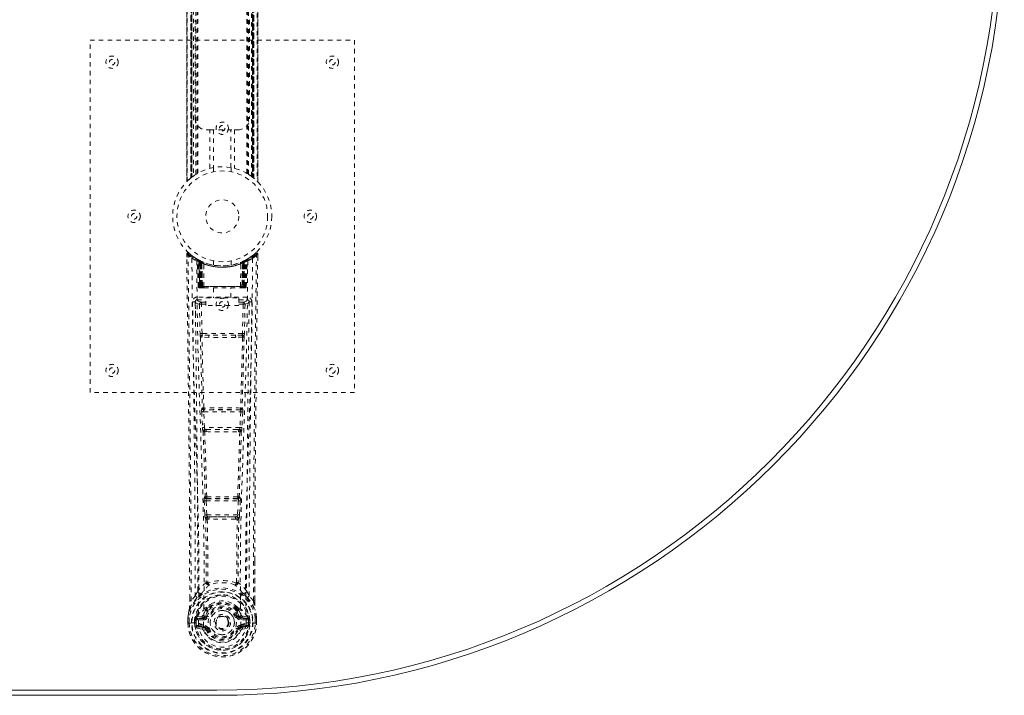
# Model space of a CAD drawing. Header units: inches. Extents: x 1.9 to 85.4, y 23 to 58.7.
# Tile 3 of 4: x 63.1 to 85.4, y 23 to 38.3. Entities that reach past the tile are written whole.
import ezdxf

# ---------------------------------------------------------------- set-up
doc = ezdxf.new("R2010")
doc.units = ezdxf.units.IN
doc.header["$MEASUREMENT"] = 0
doc.linetypes.add('SLD-Dashed', pattern=[0.075, 0.05, -0.025])
doc.linetypes.add('SLD-Solid', pattern=[0])

msp = doc.modelspace()

# ---------------------------------------------------------------- linework, layer by layer
at = {"color": 7, "linetype": 'SLD-Dashed', "lineweight": 0}
for p, q in [((66.88, 47.042), (66.88, 34.615)), ((66.881, 47.044), (66.881, 34.613)), ((66.881, 34.614), (66.881, 47.043)), ((66.893, 34.627), (66.893, 47.031)), ((66.971, 34.697), (66.971, 46.96)), ((66.971, 46.96), (66.971, 34.697)), ((66.975, 46.956), (66.975, 34.701)), ((66.979, 34.704), (66.979, 46.953)), ((66.979, 46.953), (66.979, 34.704)), ((66.985, 46.949), (66.985, 34.709)), ((66.994, 34.716), (66.994, 46.941)), ((66.995, 34.717), (66.995, 46.94)), ((66.997, 46.939), (66.997, 34.718)), ((66.999, 46.937), (66.999, 34.72)), ((68.372, 34.72), (68.372, 46.937)), ((68.374, 34.718), (68.374, 46.939)), ((68.376, 46.94), (68.376, 34.717)), ((68.38, 46.944), (68.38, 34.714)), ((68.392, 46.953), (68.392, 34.704)), ((68.392, 34.704), (68.392, 46.953)), ((68.395, 34.702), (68.395, 46.955)), ((68.396, 34.701), (68.396, 46.956)), ((68.401, 46.96), (68.401, 34.697)), ((68.401, 34.697), (68.401, 46.96)), ((68.479, 47.031), (68.479, 34.627)), ((68.491, 34.613), (68.491, 47.044)), ((68.491, 47.043), (68.491, 34.614)), ((68.491, 34.615), (68.491, 47.042)), ((67.03, 46.915), (67.03, 34.743)), ((67.087, 34.781), (67.087, 46.876)), ((67.113, 34.797), (67.113, 46.86)), ((67.13, 34.807), (67.13, 46.85)), ((68.241, 34.807), (68.241, 46.85)), ((68.259, 34.797), (68.259, 46.86)), ((68.284, 34.781), (68.284, 46.876)), ((68.35, 34.737), (68.35, 46.921)), ((67.071, 36.044), (67.071, 38.294)), ((68.301, 38.294), (68.301, 36.044)), ((64.686, 29.829), (64.686, 37.829)), ((64.686, 37.829), (70.686, 37.829)), ((70.686, 37.829), (70.686, 29.829)), ((67.404, 35.794), (67.321, 35.794)), ((67.404, 34.918), (67.404, 35.794)), ((67.404, 35.794), (67.967, 35.794)), ((67.488, 35.794), (67.488, 34.936)), ((67.883, 34.936), (67.883, 35.794)), ((67.967, 35.794), (67.967, 34.918)), ((68.051, 35.794), (67.967, 35.794)), ((67.486, 34.936), (67.486, 34.84)), ((67.886, 34.84), (67.886, 34.936)), ((66.971, 34.697), (66.975, 34.701)), ((68.396, 34.701), (68.401, 34.697)), ((66.879, 32.97), (66.88, 32.903)), ((66.909, 32.97), (66.929, 32.993)), ((66.97, 32.957), (66.928, 32.991)), ((67.117, 32.855), (67.104, 32.863)), ((67.123, 32.85), (67.11, 32.858)), ((68.267, 32.863), (68.254, 32.855)), ((68.443, 32.991), (68.401, 32.957)), ((68.492, 32.97), (68.462, 32.97)), ((68.49, 32.907), (68.491, 32.97)), ((68.491, 32.903), (68.492, 32.97)), ((68.491, 32.903), (68.492, 32.97)), ((67.132, 32.83), (67.119, 32.838)), ((67.14, 32.233), (67.119, 32.838)), ((67.153, 32.233), (67.132, 32.83)), ((67.171, 32.826), (67.136, 32.844)), ((67.151, 32.823), (67.174, 32.229)), ((67.219, 32.784), (67.151, 32.819)), ((67.171, 32.233), (67.151, 32.819)), ((67.165, 32.829), (67.191, 32.815)), ((67.178, 32.789), (67.191, 32.815)), ((67.178, 32.789), (67.179, 32.233)), ((67.186, 32.786), (67.178, 32.789)), ((67.186, 32.786), (67.198, 32.812)), ((67.186, 32.233), (67.186, 32.786)), ((67.202, 32.81), (67.188, 32.818)), ((67.191, 32.815), (67.198, 32.812)), ((67.192, 32.783), (67.204, 32.809)), ((67.192, 32.233), (67.192, 32.783)), ((67.192, 32.783), (67.199, 32.78)), ((67.199, 32.78), (67.211, 32.806)), ((67.199, 32.78), (67.199, 32.233)), ((67.203, 32.81), (67.202, 32.81)), ((67.21, 32.774), (67.222, 32.801)), ((67.21, 32.774), (67.211, 32.233)), ((67.217, 32.772), (67.21, 32.774)), ((67.217, 32.772), (67.229, 32.798)), ((67.217, 32.233), (67.217, 32.772)), ((67.219, 32.784), (67.22, 32.783)), ((67.239, 32.233), (67.219, 32.784)), ((67.22, 32.783), (67.239, 32.233)), ((67.222, 32.801), (67.229, 32.798)), ((67.27, 32.233), (67.265, 32.754)), ((67.486, 32.818), (67.486, 32.721)), ((67.886, 32.721), (67.886, 32.818)), ((68.102, 32.233), (68.106, 32.754)), ((68.132, 32.233), (68.151, 32.783)), ((68.152, 32.784), (68.133, 32.233)), ((68.143, 32.798), (68.149, 32.801)), ((68.149, 32.801), (68.161, 32.774)), ((68.151, 32.783), (68.152, 32.784)), ((68.22, 32.819), (68.152, 32.784)), ((68.161, 32.774), (68.154, 32.772)), ((68.154, 32.772), (68.154, 32.233)), ((68.16, 32.806), (68.172, 32.78)), ((68.16, 32.233), (68.161, 32.774)), ((68.168, 32.81), (68.161, 32.806)), ((68.175, 32.813), (68.167, 32.809)), ((68.167, 32.809), (68.179, 32.783)), ((68.169, 32.81), (68.168, 32.81)), ((68.236, 32.844), (68.169, 32.81)), ((68.172, 32.78), (68.179, 32.783)), ((68.172, 32.233), (68.172, 32.78)), ((68.173, 32.812), (68.18, 32.815)), ((68.179, 32.783), (68.179, 32.233)), ((68.18, 32.815), (68.189, 32.82)), ((68.18, 32.815), (68.193, 32.789)), ((68.193, 32.789), (68.185, 32.786)), ((68.185, 32.786), (68.185, 32.233)), ((68.192, 32.233), (68.193, 32.789)), ((68.197, 32.229), (68.22, 32.823)), ((68.2, 32.233), (68.22, 32.819)), ((68.218, 32.233), (68.239, 32.83)), ((68.231, 32.233), (68.253, 32.838)), ((68.253, 32.838), (68.239, 32.83)), ((67.14, 32.233), (67.153, 32.233)), ((67.171, 32.233), (67.239, 32.233)), ((67.179, 32.233), (67.186, 32.233)), ((67.179, 32.204), (67.187, 32.204)), ((67.183, 32.204), (67.193, 32.204)), ((68.185, 32.233), (67.186, 32.233)), ((67.199, 32.233), (67.192, 32.233)), ((67.193, 32.204), (67.199, 32.204)), ((67.199, 32.233), (68.172, 32.233)), ((67.201, 32.204), (67.255, 32.204)), ((67.211, 32.233), (67.217, 32.233)), ((67.211, 32.204), (67.217, 32.204)), ((68.154, 32.233), (67.217, 32.233)), ((67.255, 32.204), (67.217, 32.204)), ((67.239, 32.233), (67.239, 32.233)), ((67.269, 32.204), (67.277, 32.204)), ((67.27, 32.233), (68.102, 32.233)), ((67.277, 32.204), (68.094, 32.204)), ((67.491, 32.204), (67.491, 31.981)), ((67.881, 31.981), (67.881, 32.204)), ((68.094, 32.204), (68.102, 32.204)), ((68.116, 32.204), (68.17, 32.204)), ((68.154, 32.204), (68.116, 32.204)), ((68.133, 32.233), (68.132, 32.233)), ((68.133, 32.233), (68.2, 32.233)), ((68.154, 32.233), (68.16, 32.233)), ((68.154, 32.204), (68.16, 32.204)), ((68.179, 32.233), (68.172, 32.233)), ((68.172, 32.204), (68.178, 32.204)), ((68.178, 32.204), (68.188, 32.204)), ((68.185, 32.233), (68.192, 32.233)), ((68.185, 32.204), (68.192, 32.204)), ((68.218, 32.233), (68.231, 32.233)), ((67.118, 31.995), (67.118, 31.934)), ((68.253, 31.995), (67.118, 31.995)), ((67.316, 31.801), (67.316, 31.981)), ((67.316, 31.981), (68.066, 31.981)), ((68.066, 31.981), (68.066, 31.801)), ((68.253, 31.934), (68.253, 31.995)), ((67.074, 31.897), (67.073, 31.889)), ((67.073, 31.886), (67.077, 31.599)), ((67.118, 31.934), (67.316, 31.934)), ((67.167, 31.831), (67.182, 31.17)), ((67.212, 31.877), (67.212, 31.832)), ((67.316, 31.877), (67.212, 31.877)), ((67.227, 31.171), (67.212, 31.832)), ((67.316, 31.832), (67.212, 31.832)), ((68.066, 31.801), (67.316, 31.801)), ((68.066, 31.934), (68.253, 31.934)), ((68.16, 31.877), (68.066, 31.877)), ((68.16, 31.832), (68.066, 31.832)), ((68.16, 31.832), (68.144, 31.171)), ((68.16, 31.877), (68.16, 31.832)), ((68.204, 31.831), (68.189, 31.17)), ((68.295, 31.599), (68.298, 31.886)), ((68.298, 31.889), (68.297, 31.897)), ((67.381, 31.08), (67.224, 31.086)), ((68.144, 31.171), (67.227, 31.171)), ((67.388, 31.128), (67.235, 31.13)), ((67.983, 31.128), (67.388, 31.128)), ((68.136, 31.13), (67.983, 31.128)), ((68.147, 31.086), (67.99, 31.08)), ((70.686, 29.829), (64.686, 29.829)), ((67.22, 29.386), (67.238, 29.034)), ((67.235, 29.48), (67.227, 29.476)), ((67.265, 29.388), (68.106, 29.388)), ((67.282, 29.036), (67.265, 29.388)), ((67.271, 29.433), (67.279, 29.437)), ((68.1, 29.433), (67.271, 29.433)), ((68.106, 29.388), (68.089, 29.036)), ((68.092, 29.437), (68.1, 29.433)), ((68.151, 29.386), (68.134, 29.034)), ((68.144, 29.476), (68.136, 29.48)), ((68.089, 29.036), (67.282, 29.036)), ((67.287, 28.94), (67.32, 28.939)), ((67.329, 28.991), (67.297, 28.991)), ((67.329, 28.991), (68.042, 28.991)), ((68.042, 28.991), (68.074, 28.991)), ((68.052, 28.939), (68.084, 28.94)), ((67.275, 27.369), (67.292, 27.051)), ((67.299, 27.463), (67.285, 27.458)), ((67.32, 27.371), (68.051, 27.371)), ((67.336, 27.054), (67.32, 27.371)), ((67.329, 27.416), (67.343, 27.42)), ((68.042, 27.416), (67.329, 27.416)), ((68.028, 27.42), (68.042, 27.416)), ((68.051, 27.371), (68.035, 27.054)), ((68.072, 27.463), (68.087, 27.458)), ((68.096, 27.369), (68.079, 27.051)), ((68.035, 27.054), (67.336, 27.054)), ((67.346, 26.956), (67.386, 26.955)), ((67.394, 27.009), (67.355, 27.009)), ((67.394, 27.009), (67.977, 27.009)), ((68.016, 27.009), (67.977, 27.009)), ((67.985, 26.955), (68.025, 26.956)), ((68.422, 26.021), (68.422, 25.097)), ((68.423, 25.096), (68.426, 26.02)), ((67.358, 25.515), (67.358, 25.515)), ((68.013, 25.515), (68.013, 25.515)), ((66.948, 25.096), (66.948, 25.15)), ((66.95, 25.15), (66.95, 25.097)), ((67.074, 25.213), (66.978, 25.098)), ((68.393, 25.098), (68.297, 25.213)), ((67.317, 24.911), (67.317, 24.893)), ((67.325, 24.94), (67.337, 24.957)), ((67.341, 24.905), (67.341, 24.887)), ((68.031, 24.887), (68.03, 24.905)), ((68.035, 24.957), (68.046, 24.94)), ((68.054, 24.911), (68.054, 24.893)), ((66.906, 24.716), (66.906, 24.711)), ((66.906, 24.595), (66.906, 24.711)), ((66.906, 24.595), (66.91, 24.595)), ((66.907, 24.711), (66.907, 24.594)), ((66.91, 24.595), (66.963, 24.595)), ((66.936, 24.711), (66.936, 24.597)), ((66.963, 24.595), (66.986, 24.596)), ((66.986, 24.596), (67.144, 24.596)), ((67.087, 24.667), (67.057, 24.669)), ((67.057, 24.669), (67.057, 24.669)), ((67.057, 24.598), (67.057, 24.669)), ((67.057, 24.597), (67.057, 24.598)), ((67.087, 24.668), (67.092, 24.687)), ((67.087, 24.667), (67.087, 24.598)), ((67.092, 24.598), (67.087, 24.598)), ((67.092, 24.687), (67.092, 24.676)), ((67.092, 24.676), (67.092, 24.598)), ((67.102, 24.718), (67.099, 24.713)), ((67.102, 24.718), (67.113, 24.729)), ((67.228, 24.75), (67.113, 24.729)), ((67.113, 24.729), (67.113, 24.729)), ((67.113, 24.729), (67.113, 24.729)), ((67.127, 24.696), (67.257, 24.721)), ((67.127, 24.696), (67.127, 24.666)), ((67.257, 24.696), (67.127, 24.696)), ((67.257, 24.666), (67.127, 24.666)), ((67.257, 24.721), (67.257, 24.696)), ((67.257, 24.666), (67.257, 24.696)), ((67.312, 24.762), (67.339, 24.75)), ((68.032, 24.75), (68.059, 24.762)), ((68.114, 24.721), (68.244, 24.696)), ((68.114, 24.721), (68.114, 24.696)), ((68.244, 24.696), (68.114, 24.696)), ((68.114, 24.666), (68.114, 24.696)), ((68.244, 24.666), (68.114, 24.666)), ((68.258, 24.729), (68.144, 24.75)), ((68.227, 24.596), (68.385, 24.596)), ((68.244, 24.666), (68.244, 24.696)), ((68.258, 24.729), (68.269, 24.718)), ((68.269, 24.718), (68.269, 24.718)), ((68.269, 24.718), (68.269, 24.718)), ((68.273, 24.713), (68.269, 24.718)), ((68.279, 24.687), (68.279, 24.676)), ((68.284, 24.668), (68.279, 24.687)), ((68.279, 24.676), (68.279, 24.598)), ((68.279, 24.598), (68.284, 24.598)), ((68.284, 24.598), (68.285, 24.667)), ((68.314, 24.669), (68.285, 24.667)), ((68.314, 24.669), (68.314, 24.598)), ((68.314, 24.669), (68.314, 24.669)), ((68.385, 24.596), (68.408, 24.595)), ((68.408, 24.595), (68.461, 24.595)), ((68.436, 24.597), (68.436, 24.711)), ((68.461, 24.595), (68.465, 24.595)), ((68.464, 24.594), (68.464, 24.711)), ((68.465, 24.711), (68.465, 24.716)), ((68.465, 24.595), (68.465, 24.711)), ((67.11, 24.478), (67.229, 24.454)), ((67.14, 24.544), (67.14, 24.514)), ((67.14, 24.544), (67.257, 24.544)), ((67.257, 24.493), (67.14, 24.514)), ((67.14, 24.514), (67.257, 24.514)), ((67.257, 24.544), (67.257, 24.514)), ((67.257, 24.493), (67.257, 24.514)), ((67.262, 24.558), (67.262, 24.56)), ((67.317, 24.45), (67.313, 24.457)), ((67.339, 24.459), (67.317, 24.45)), ((68.054, 24.45), (68.032, 24.459)), ((68.054, 24.45), (68.109, 24.427)), ((68.109, 24.56), (68.109, 24.558)), ((68.114, 24.544), (68.114, 24.514)), ((68.114, 24.544), (68.231, 24.544)), ((68.231, 24.514), (68.114, 24.493)), ((68.114, 24.493), (68.114, 24.514)), ((68.114, 24.514), (68.231, 24.514)), ((68.142, 24.454), (68.261, 24.478)), ((68.231, 24.514), (68.231, 24.544))]:
    msp.add_line(p, q, dxfattribs=at)
at = {"color": 7, "linetype": 'SLD-Solid', "lineweight": 15}
for p, q in [((67.561, 23.072), (19.811, 23.072)), ((19.811, 23.072), (67.561, 23.072)), ((67.561, 22.954), (19.811, 22.954))]:
    msp.add_line(p, q, dxfattribs=at)
at = {"color": 7, "linetype": 'SLD-Dashed', "lineweight": 0, "flags": 128}
for points in [[(66.99, 34.713), (66.991, 34.714), (66.994, 34.716)], [(68.38, 34.714), (68.391, 34.705), (68.396, 34.701)], [(66.927, 32.99), (66.92, 32.994), (66.912, 32.996), (66.904, 32.997), (66.896, 32.995), (66.889, 32.992), (66.884, 32.987), (66.881, 32.98), (66.879, 32.972)], [(66.948, 25.15), (66.94, 27.719), (66.913, 30.344), (66.879, 32.97)], [(66.879, 32.97), (66.88, 32.969), (66.881, 32.97), (66.888, 32.97), (66.898, 32.97), (66.903, 32.97), (66.909, 32.97)], [(66.978, 25.098), (66.976, 26.561), (66.967, 28.035), (66.953, 29.483), (66.95, 29.73), (66.947, 29.988), (66.944, 30.203), (66.942, 30.432), (66.938, 30.682), (66.935, 30.954), (66.932, 31.171), (66.929, 31.434), (66.925, 31.758), (66.922, 31.968), (66.919, 32.227), (66.915, 32.489), (66.912, 32.737), (66.909, 32.97)], [(66.998, 32.876), (67.005, 31.829), (67.025, 30.784), (67.054, 29.742), (67.089, 28.704), (67.123, 27.67), (67.149, 26.641), (67.157, 25.616), (67.145, 24.596)], [(67.135, 32.845), (67.095, 32.868), (67.046, 32.9)], [(67.112, 32.855), (67.119, 32.844), (67.123, 32.831)], [(68.373, 32.876), (68.366, 31.829), (68.347, 30.784), (68.317, 29.742), (68.282, 28.704), (68.248, 27.67), (68.223, 26.641), (68.214, 25.616), (68.227, 24.596)], [(68.325, 32.901), (68.276, 32.868), (68.232, 32.843)], [(68.393, 25.098), (68.395, 26.563), (68.404, 28.035), (68.418, 29.483), (68.421, 29.703), (68.424, 29.933), (68.426, 30.136), (68.428, 30.335), (68.431, 30.551), (68.433, 30.701), (68.435, 30.858), (68.437, 31.014), (68.439, 31.132), (68.44, 31.271), (68.442, 31.434), (68.447, 31.766), (68.449, 31.97), (68.453, 32.225), (68.456, 32.486), (68.459, 32.735), (68.462, 32.97)], [(68.442, 32.993), (68.409, 32.964), (68.401, 32.958)], [(68.426, 26.02), (68.431, 27.719), (68.459, 30.344), (68.491, 32.903)], [(68.489, 32.97), (68.487, 32.977), (68.484, 32.985), (68.479, 32.992), (68.473, 32.997), (68.465, 32.999), (68.458, 33), (68.451, 32.998), (68.444, 32.994)], [(67.107, 32.821), (67.116, 31.776), (67.137, 30.733), (67.169, 29.693), (67.206, 28.658), (67.242, 27.626), (67.269, 26.6), (67.277, 25.578), (67.262, 24.561)], [(67.149, 32.827), (67.151, 32.821), (67.151, 32.819)], [(68.264, 32.821), (68.256, 31.776), (68.234, 30.733), (68.203, 29.694), (68.165, 28.658), (68.129, 27.627), (68.103, 26.6), (68.095, 25.578), (68.109, 24.561)], [(68.154, 32.772), (68.15, 32.782), (68.146, 32.79), (68.144, 32.796), (68.143, 32.798)], [(68.185, 32.786), (68.18, 32.796), (68.176, 32.804), (68.174, 32.81), (68.173, 32.812)], [(67.179, 32.233), (67.164, 32.233), (67.151, 32.233), (67.143, 32.233), (67.14, 32.233)], [(67.153, 32.233), (67.157, 32.233), (67.165, 32.233), (67.178, 32.233), (67.192, 32.233)], [(67.211, 32.233), (67.203, 32.233), (67.195, 32.233), (67.188, 32.233), (67.182, 32.233), (67.177, 32.233), (67.174, 32.233), (67.172, 32.233), (67.171, 32.233)], [(67.171, 32.233), (67.172, 32.226), (67.173, 32.224)], [(67.201, 32.204), (67.201, 32.204), (67.203, 32.204)], [(67.239, 32.233), (67.243, 32.233), (67.249, 32.233), (67.258, 32.233), (67.27, 32.233)], [(68.102, 32.233), (68.113, 32.233), (68.122, 32.233), (68.129, 32.233), (68.132, 32.233)], [(68.2, 32.233), (68.2, 32.233), (68.198, 32.233), (68.194, 32.233), (68.189, 32.233), (68.183, 32.233), (68.176, 32.233), (68.169, 32.233), (68.16, 32.233)], [(68.179, 32.233), (68.194, 32.233), (68.206, 32.233), (68.215, 32.233), (68.218, 32.233)], [(68.231, 32.233), (68.229, 32.233), (68.22, 32.233), (68.208, 32.233), (68.192, 32.233)], [(67.013, 31.888), (67.015, 31.753), (67.017, 31.58), (67.02, 31.372), (67.023, 31.126), (67.026, 30.877), (67.029, 30.658), (67.031, 30.504), (67.033, 30.366), (67.035, 30.245), (67.037, 30.09), (67.039, 29.927), (67.041, 29.77), (67.05, 28.957), (67.059, 28.139), (67.067, 27.166), (67.072, 26.177), (67.074, 25.213)], [(67.073, 31.889), (67.097, 31.86), (67.167, 31.831)], [(67.212, 31.877), (67.142, 31.906), (67.118, 31.934)], [(67.212, 31.832), (67.196, 31.832), (67.182, 31.832), (67.172, 31.831), (67.167, 31.831)], [(68.253, 31.934), (68.229, 31.906), (68.16, 31.877)], [(68.204, 31.831), (68.2, 31.831), (68.19, 31.832), (68.176, 31.832), (68.16, 31.832)], [(68.204, 31.831), (68.274, 31.86), (68.298, 31.889)], [(68.297, 25.213), (68.298, 25.733), (68.299, 26.266), (68.302, 26.812), (68.305, 27.326), (68.31, 27.856), (68.315, 28.408), (68.32, 28.897), (68.323, 29.155), (68.326, 29.428), (68.33, 29.716), (68.334, 30.02), (68.337, 30.296), (68.34, 30.536), (68.343, 30.728), (68.346, 30.942), (68.349, 31.183), (68.352, 31.409), (68.355, 31.601), (68.357, 31.761), (68.358, 31.888)], [(67.227, 31.171), (67.212, 31.171), (67.197, 31.17), (67.187, 31.17), (67.182, 31.17)], [(67.191, 31.088), (67.211, 30.283), (67.235, 29.48)], [(67.269, 29.476), (67.244, 30.28), (67.224, 31.086)], [(67.99, 31.08), (67.686, 31.08), (67.381, 31.08)], [(67.983, 31.128), (67.686, 31.128), (67.388, 31.128)], [(68.147, 31.086), (68.127, 30.28), (68.102, 29.476)], [(68.18, 31.088), (68.161, 30.283), (68.136, 29.48)], [(68.189, 31.17), (68.184, 31.17), (68.174, 31.17), (68.159, 31.171), (68.144, 31.171)], [(67.265, 29.388), (67.25, 29.388), (67.235, 29.387), (67.225, 29.387), (67.22, 29.386)], [(68.151, 29.386), (68.146, 29.387), (68.136, 29.387), (68.121, 29.388), (68.106, 29.388)], [(67.282, 29.036), (67.267, 29.035), (67.252, 29.034), (67.242, 29.034), (67.238, 29.034)], [(67.238, 29.034), (67.24, 29.002), (67.24, 28.999)], [(67.253, 28.944), (67.277, 28.202), (67.299, 27.463)], [(67.335, 27.457), (67.312, 28.197), (67.287, 28.94)], [(68.084, 28.94), (68.059, 28.197), (68.037, 27.457)], [(68.119, 28.944), (68.094, 28.202), (68.072, 27.463)], [(68.134, 29.034), (68.129, 29.034), (68.119, 29.034), (68.104, 29.035), (68.089, 29.036)], [(68.134, 29.034), (68.131, 29.002), (68.131, 28.999)], [(67.32, 27.371), (67.305, 27.37), (67.291, 27.369), (67.28, 27.369), (67.275, 27.369)], [(67.32, 27.371), (67.319, 27.379), (67.319, 27.388), (67.32, 27.395), (67.321, 27.402), (67.324, 27.412), (67.329, 27.416)], [(68.042, 27.416), (68.047, 27.412), (68.051, 27.402), (68.052, 27.395), (68.052, 27.388), (68.052, 27.379), (68.051, 27.371)], [(68.096, 27.369), (68.091, 27.369), (68.08, 27.369), (68.066, 27.37), (68.051, 27.371)], [(67.336, 27.054), (67.321, 27.053), (67.307, 27.052), (67.297, 27.051), (67.292, 27.051)], [(68.016, 27.009), (68.017, 27.009), (68.019, 27.011), (68.022, 27.014), (68.028, 27.023), (68.032, 27.037), (68.035, 27.054)], [(68.079, 27.051), (68.074, 27.051), (68.064, 27.052), (68.05, 27.053), (68.035, 27.054)], [(67.311, 26.962), (67.321, 26.241), (67.322, 25.523)], [(67.346, 26.956), (67.357, 26.234), (67.358, 25.515)], [(67.985, 26.955), (67.686, 26.954), (67.386, 26.955)], [(67.977, 27.009), (67.686, 27.007), (67.394, 27.009)], [(68.013, 25.515), (68.014, 26.234), (68.025, 26.956)], [(68.061, 26.962), (68.05, 26.241), (68.049, 25.523)], [(67.32, 25.515), (67.22, 25.427), (67.133, 25.326)], [(67.32, 25.515), (67.322, 25.504), (67.327, 25.496), (67.333, 25.489), (67.34, 25.486), (67.348, 25.486), (67.356, 25.489), (67.363, 25.495), (67.368, 25.504)], [(68.003, 25.504), (68.008, 25.495), (68.015, 25.489), (68.023, 25.486), (68.031, 25.486), (68.038, 25.489), (68.045, 25.496), (68.049, 25.504), (68.051, 25.515)], [(68.238, 25.326), (68.152, 25.427), (68.051, 25.515)], [(67.226, 25.277), (67.221, 25.271), (67.212, 25.262)], [(68.16, 25.262), (68.15, 25.271), (68.145, 25.277)], [(67.116, 25.174), (67.016, 25.05), (66.937, 24.896)], [(66.978, 25.098), (66.972, 25.098), (66.966, 25.098), (66.96, 25.097), (66.955, 25.097), (66.951, 25.097), (66.949, 25.097), (66.948, 25.096), (66.948, 25.096)], [(67.468, 25.044), (67.411, 25.015), (67.337, 24.957)], [(68.035, 24.957), (67.96, 25.015), (67.903, 25.044)], [(68.255, 25.174), (68.356, 25.05), (68.435, 24.896)], [(68.423, 25.096), (68.423, 25.096), (68.422, 25.097), (68.42, 25.097), (68.416, 25.097), (68.411, 25.097), (68.405, 25.098), (68.399, 25.098), (68.393, 25.098)], [(66.937, 24.896), (66.92, 24.816), (66.906, 24.716)], [(66.906, 24.711), (66.919, 24.808), (66.935, 24.885)], [(66.937, 24.896), (66.935, 24.891), (66.935, 24.885)], [(67.317, 24.893), (67.285, 24.84), (67.255, 24.772)], [(67.369, 24.874), (67.339, 24.825), (67.312, 24.762)], [(68.059, 24.762), (68.032, 24.825), (68.002, 24.874)], [(68.054, 24.893), (68.087, 24.84), (68.116, 24.772)], [(68.436, 24.885), (68.436, 24.891), (68.435, 24.896)], [(68.465, 24.716), (68.453, 24.805), (68.435, 24.896)], [(68.465, 24.711), (68.452, 24.808), (68.436, 24.885)], [(66.906, 24.716), (66.907, 24.715), (66.909, 24.715), (66.912, 24.715), (66.916, 24.714), (66.92, 24.714), (66.925, 24.713), (66.93, 24.712), (66.936, 24.711)], [(66.906, 24.711), (66.906, 24.711), (66.907, 24.711), (66.909, 24.711), (66.913, 24.711), (66.918, 24.711), (66.923, 24.711), (66.929, 24.711), (66.936, 24.711)], [(66.907, 24.596), (66.907, 24.595), (66.906, 24.595), (66.906, 24.595)], [(67.087, 24.598), (67.083, 24.598), (67.077, 24.598), (67.068, 24.598), (67.057, 24.597)], [(67.087, 24.667), (67.087, 24.668), (67.087, 24.668)], [(67.127, 24.666), (67.109, 24.668), (67.092, 24.676)], [(67.255, 24.772), (67.241, 24.755), (67.228, 24.75)], [(67.367, 24.739), (67.361, 24.741), (67.356, 24.743), (67.351, 24.745), (67.347, 24.747), (67.344, 24.748), (67.341, 24.749), (67.34, 24.75), (67.339, 24.75)], [(68.005, 24.739), (68.01, 24.741), (68.015, 24.743), (68.02, 24.745), (68.024, 24.747), (68.027, 24.748), (68.03, 24.749), (68.032, 24.75), (68.032, 24.75)], [(68.116, 24.772), (68.13, 24.755), (68.144, 24.75)], [(68.279, 24.676), (68.263, 24.668), (68.244, 24.666)], [(68.284, 24.668), (68.284, 24.667), (68.285, 24.667)], [(68.465, 24.716), (68.464, 24.715), (68.462, 24.715), (68.459, 24.715), (68.456, 24.714), (68.451, 24.714), (68.446, 24.713), (68.441, 24.712), (68.436, 24.711)], [(68.436, 24.711), (68.442, 24.711), (68.448, 24.711), (68.454, 24.711), (68.458, 24.711), (68.462, 24.711), (68.464, 24.711), (68.466, 24.711), (68.465, 24.711)], [(68.465, 24.595), (68.465, 24.595), (68.464, 24.595), (68.464, 24.595)], [(67.097, 24.526), (67.117, 24.539), (67.14, 24.544)], [(68.109, 24.558), (68.103, 24.481), (68.08, 24.407), (68.041, 24.338), (67.987, 24.278), (67.922, 24.23), (67.848, 24.194), (67.768, 24.172), (67.686, 24.164), (67.603, 24.172), (67.523, 24.194), (67.449, 24.23), (67.384, 24.278), (67.33, 24.338), (67.291, 24.407), (67.268, 24.481), (67.262, 24.558)], [(67.367, 24.471), (67.361, 24.468), (67.356, 24.466), (67.351, 24.464), (67.347, 24.463), (67.344, 24.461), (67.341, 24.46), (67.34, 24.459), (67.339, 24.459)], [(68.005, 24.471), (68.01, 24.468), (68.015, 24.466), (68.02, 24.464), (68.024, 24.463), (68.027, 24.461), (68.03, 24.46), (68.032, 24.459), (68.032, 24.459)], [(68.064, 24.466), (68.059, 24.458), (68.054, 24.45)], [(68.114, 24.493), (68.077, 24.479), (68.064, 24.466)], [(68.231, 24.544), (68.254, 24.539), (68.274, 24.526)]]:
    msp.add_lwpolyline(points, dxfattribs=at)
at = {"color": 7, "linetype": 'SLD-Dashed', "lineweight": 0}
for centre, radius in [((65.186, 37.329), 0.14), ((65.186, 37.329), 0.0625), ((70.186, 37.329), 0.14), ((70.186, 37.329), 0.0625), ((67.686, 35.829), 0.14), ((67.686, 35.829), 0.0625), ((67.686, 33.829), 1.125), ((67.686, 33.829), 1.03), ((67.686, 33.829), 0.375), ((65.686, 33.829), 0.141), ((69.686, 33.829), 0.141), ((65.686, 33.829), 0.0625), ((69.686, 33.829), 0.0625), ((67.686, 31.829), 0.14), ((67.686, 31.829), 0.0625), ((65.186, 30.329), 0.14), ((70.186, 30.329), 0.14), ((65.186, 30.329), 0.0625), ((70.186, 30.329), 0.0625), ((67.686, 24.605), 0.7), ((67.686, 24.605), 0.69), ((67.686, 24.605), 0.623), ((67.686, 24.605), 0.32), ((67.686, 24.605), 0.275), ((67.686, 24.605), 0.188), ((67.686, 24.605), 0.156), ((67.686, 24.605), 0.142), ((67.686, 24.605), 0.14), ((67.686, 24.605), 0.138)]:
    msp.add_circle(centre, radius, dxfattribs=at)
at = {"color": 7, "linetype": 'SLD-Solid', "lineweight": 15}
for radius in [17.875, 17.757, 17.757]:
    msp.add_arc((67.561, 40.829), radius, 270, 90, dxfattribs=at)
at = {"color": 7, "linetype": 'SLD-Dashed', "lineweight": 0}
for centre, radius, start, end in [((67.321, 36.044), 0.25, 180, 270), ((68.051, 36.044), 0.25, 270, 0), ((67.663, 33.854), 1.091, 127.6136, 135.7635), ((67.662, 33.857), 1.088, 128.7472, 129.4754), ((67.688, 33.826), 1.129, 127.8532, 129.15), ((67.676, 33.842), 1.109, 125.6476, 128.564), ((67.685, 33.828), 1.125, 52.2648, 59.3829), ((67.685, 33.827), 1.126, 52.144, 53.8259), ((67.679, 33.82), 1.136, 50.8539, 52.1429), ((67.785, 33.927), 0.985, 44.2405, 45.2362), ((66.909, 32.97), 0.03, 47.8632, 180.719), ((67.688, 33.874), 1.213, 228.1747, 235.322), ((67.686, 33.829), 1.158, 227.8706, 312.1288), ((67.683, 33.826), 1.124, 227.9071, 235.3624), ((67.028, 32.876), 0.03, 55.9346, 179.83), ((67.673, 34.067), 1.369, 240.4491, 245.5704), ((67.686, 33.829), 1.128, 235.3534, 240.4872), ((67.089, 32.837), 0.03, 1.9929, 58.9496), ((67.672, 33.805), 1.1, 238.9499, 239.8545), ((67.069, 32.801), 0.0714, 31.6338, 58.9306), ((67.102, 32.829), 0.0299, 1.911, 59.725), ((67.687, 33.832), 1.131, 239.7469, 244.7185), ((67.696, 33.849), 1.153, 239.9593, 244.0345), ((67.7, 33.804), 1.099, 298.6329, 300.2637), ((68.269, 32.829), 0.0299, 120.2684, 178.1036), ((67.685, 33.829), 1.128, 299.5119, 304.6475), ((68.283, 32.837), 0.03, 121.0504, 178.0071), ((67.698, 34.068), 1.37, 294.4311, 299.5485), ((67.69, 33.823), 1.12, 304.6286, 312.0878), ((68.343, 32.876), 0.03, 0.1678, 124.07), ((67.686, 33.87), 1.209, 304.6688, 311.8406), ((68.462, 32.97), 0.03, 359.2801, 132.1357), ((68.392, 32.927), 0.0827, 31.7999, 52.6543), ((67.148, 32.808), 0.0429, 114.1656, 163.0237), ((67.686, 33.86), 1.19, 240.8884, 299.1116), ((67.667, 33.452), 0.823, 228.2662, 233.6299), ((67.686, 33.829), 1.128, 240.489, 299.511), ((67.662, 33.442), 0.809, 229.1321, 234.5081), ((67.121, 32.818), 0.03, 16.9052, 61.2569), ((67.121, 32.818), 0.0299, 1.797, 60.7779), ((67.688, 33.834), 1.133, 240.8173, 245.7225), ((67.673, 33.45), 0.819, 230.4272, 235.641), ((67.686, 33.828), 1.155, 244.3785, 295.6215), ((67.686, 33.827), 1.155, 245.0797, 294.9203), ((67.19, 32.783), 0.0297, 1.4876, 64.5148), ((67.191, 32.783), 0.0297, 1.4827, 64.5644), ((67.686, 33.827), 1.155, 246.0603, 293.9397), ((67.641, 33.379), 0.729, 234.7835, 238.9976), ((67.236, 32.772), 0.0345, 328.9734, 15.1527), ((67.686, 33.792), 1.12, 247.9468, 292.0532), ((68.136, 32.772), 0.0345, 164.8473, 211.0268), ((67.731, 33.379), 0.729, 300.9996, 305.2188), ((67.687, 33.826), 1.125, 294.2592, 299.201), ((68.181, 32.783), 0.0297, 115.4414, 178.5122), ((68.182, 32.783), 0.0297, 115.4713, 178.5263), ((67.706, 33.44), 0.806, 304.3182, 309.6136), ((67.709, 33.443), 0.81, 305.4935, 310.8641), ((68.236, 32.687), 0.138, 89.4154, 113.4604), ((67.708, 33.448), 0.817, 306.3517, 311.7522), ((68.25, 32.818), 0.0299, 119.2294, 178.1957), ((68.248, 32.82), 0.0273, 117.6585, 182.2927), ((68.223, 32.808), 0.0429, 16.9689, 65.8355), ((67.17, 32.234), 0.03, 181.9942, 269.9952), ((67.201, 32.276), 0.0742, 215.9511, 253.2581), ((67.183, 32.234), 0.03, 181.9688, 269.9712), ((67.197, 32.371), 0.166, 259.5939, 268.3457), ((67.201, 32.234), 0.03, 181.9346, 269.9381), ((67.598, 32.225), 0.412, 179.0083, 183.0347), ((67.786, 32.226), 0.593, 179.4078, 182.0161), ((67.625, 32.226), 0.426, 179.045, 182.9423), ((67.653, 32.225), 0.443, 179.0776, 182.8262), ((67.662, 32.225), 0.445, 179.0839, 182.8106), ((67.269, 32.234), 0.0299, 181.7989, 269.8127), ((67.268, 32.234), 0.0299, 181.7963, 269.8107), ((67.304, 32.226), 0.0354, 169.285, 219.193), ((68.065, 32.226), 0.0369, 321.855, 9.6669), ((68.102, 32.234), 0.0299, 270.1848, 358.2037), ((68.103, 32.234), 0.0299, 270.1892, 358.1992), ((67.712, 32.225), 0.443, 357.1738, 0.9224), ((67.718, 32.225), 0.443, 357.1738, 0.9224), ((68.165, 32.239), 0.0356, 262.0698, 350.2915), ((68.17, 32.234), 0.03, 270.06, 358.0673), ((67.748, 32.225), 0.425, 357.0531, 0.9596), ((67.599, 32.226), 0.58, 357.9533, 0.6228), ((68.174, 32.369), 0.163, 271.7037, 280.6261), ((67.775, 32.225), 0.411, 356.9577, 0.9992), ((68.188, 32.234), 0.03, 270.0262, 358.0337), ((68.171, 32.276), 0.0742, 286.7419, 324.0489), ((68.201, 32.234), 0.03, 270.0048, 358.0058), ((67.118, 31.89), 0.105, 90.0066, 180.7352), ((68.253, 31.89), 0.105, 359.2628, 89.9954), ((67.049, 30.293), 1.596, 89.1321, 91.2858), ((-432.379, 24.008), 499.514, 0.15117, 0.90394), ((67.116, 31.892), 0.0423, 88.0341, 173.4353), ((67.212, 31.832), 0.0451, 90.432, 180.9002), ((68.159, 31.832), 0.0451, 359.0376, 89.5678), ((567.762, 24.008), 499.525, 179.09605, 179.84881), ((68.255, 31.892), 0.0423, 6.5716, 91.9621), ((68.323, 30.29), 1.598, 88.7163, 90.8669), ((67.584, 31.171), 0.401, 180.0762, 191.8386), ((67.237, 31.085), 0.0456, 91.7561, 175.8223), ((67.217, 31.227), 0.141, 259.4691, 273.0546), ((67.334, 31.083), 0.109, 154.2095, 178.3446), ((67.332, 31.171), 0.105, 179.6348, 202.4721), ((67.469, 31.091), 0.0888, 155.6025, 187.6424), ((67.902, 31.091), 0.0889, 352.3714, 24.3893), ((68.039, 31.171), 0.105, 337.5235, 0.3696), ((68.036, 31.082), 0.111, 1.7786, 25.6676), ((68.135, 31.085), 0.0456, 4.1748, 88.2468), ((68.155, 31.225), 0.139, 266.859, 280.6152), ((67.787, 31.171), 0.401, 348.1457, 359.9232), ((67.427, 29.417), 0.209, 163.5058, 188.4144), ((67.272, 29.479), 0.0451, 182.9205, 269.406), ((67.28, 29.482), 0.0451, 182.9874, 269.3788), ((67.262, 29.567), 0.091, 253.0018, 274.8392), ((67.319, 29.404), 0.0563, 148.238, 195.7348), ((67.686, -7.164), 36.643, 89.3488, 90.6511), ((67.324, 29.469), 0.055, 173.1569, 216.3321), ((67.686, -3.375), 32.815, 89.2909, 90.7091), ((68.091, 29.482), 0.0451, 270.62, 357.0137), ((68.048, 29.469), 0.0546, 323.5191, 6.9855), ((68.099, 29.479), 0.0451, 270.5971, 357.0795), ((68.052, 29.404), 0.0564, 344.2704, 31.751), ((68.11, 29.566), 0.0908, 265.1457, 287.028), ((67.944, 29.417), 0.209, 351.5864, 16.4906), ((67.376, 29.001), 0.136, 180.7186, 204.7115), ((67.298, 28.946), 0.0456, 91.2528, 181.8249), ((67.28, 29.023), 0.0837, 251.1218, 275.2097), ((67.35, 29.034), 0.068, 178.3649, 218.9013), ((67.373, 28.95), 0.0867, 151.6221, 186.5741), ((67.4, 28.952), 0.0814, 151.3094, 188.7545), ((67.686, 61.728), 32.79, 269.3606, 270.6394), ((67.686, 62.345), 33.356, 269.387, 270.613), ((67.971, 28.952), 0.0814, 351.2453, 28.686), ((68.021, 29.034), 0.068, 321.1067, 1.6316), ((68.074, 28.949), 0.0424, 40.4216, 90.4401), ((67.998, 28.95), 0.0869, 353.4631, 28.3416), ((68.091, 29.024), 0.0843, 264.8719, 288.7959), ((68.074, 28.946), 0.0448, 357.9415, 42.9058), ((67.995, 29.001), 0.136, 335.3306, 359.254), ((67.436, 27.398), 0.163, 158.1306, 190.2169), ((67.33, 27.461), 0.0451, 183.2308, 269.1374), ((67.344, 27.465), 0.0451, 183.3926, 269.1029), ((67.328, 27.532), 0.075, 247.0733, 274.8906), ((67.392, 27.451), 0.0579, 174.2375, 212.3373), ((67.686, -9.915), 37.374, 89.4617, 90.5382), ((67.686, -5.163), 32.585, 89.3979, 90.6021), ((68.027, 27.465), 0.0451, 270.8964, 356.6081), ((67.98, 27.451), 0.0574, 327.4977, 5.9275), ((68.043, 27.532), 0.0749, 265.0971, 292.946), ((68.042, 27.461), 0.0451, 270.8596, 356.7722), ((67.935, 27.398), 0.163, 349.7747, 21.8778), ((67.472, 27.042), 0.181, 177.2164, 206.4677), ((67.394, 27.051), 0.0575, 177.8206, 227.59), ((67.899, 27.042), 0.181, 333.5363, 2.7734), ((67.356, 26.963), 0.0457, 91.8526, 181.7314), ((67.341, 27.028), 0.073, 245.7515, 274.592), ((67.449, 26.967), 0.104, 155.9735, 186.1388), ((67.486, 26.969), 0.101, 156.5285, 187.7656), ((67.885, 26.969), 0.101, 352.236, 23.4748), ((68.015, 26.963), 0.0457, 358.2689, 88.1472), ((67.922, 26.967), 0.104, 353.8668, 24.0258), ((68.031, 27.029), 0.0735, 265.5158, 294.1458), ((67.309, 25.522), 0.0133, 326.0832, 3.2971), ((67.381, 25.519), 0.0608, 184.0462, 286.2245), ((67.355, 25.586), 0.0708, 242.7167, 272.7133), ((67.371, 25.517), 0.0128, 186.6408, 257.6604), ((67.686, 24.592), 0.966, 70.8189, 109.1818), ((67.44, 25.521), 0.0738, 193.2372, 235.0246), ((67.686, 24.667), 0.844, 70.0605, 109.9395), ((67.991, 25.519), 0.0608, 253.7755, 355.9538), ((67.931, 25.521), 0.0738, 304.9726, 346.7656), ((68, 25.517), 0.0128, 282.3258, 353.3863), ((68.016, 25.586), 0.0709, 267.2862, 297.2787), ((68.062, 25.522), 0.0133, 176.7963, 213.9363), ((67.686, 24.605), 0.787, 8.0937, 171.9063), ((67.686, 24.605), 0.758, 8.0938, 171.9062), ((62.356, 27.757), 5.36, 331.6677, 333.0321), ((68.666, 23.596), 2.212, 131.1316, 134.4924), ((67.194, 25.329), 0.0608, 182.5707, 302.0031), ((67.958, 24.765), 0.893, 128.853, 145.0107), ((67.413, 24.765), 0.893, 34.9883, 51.1481), ((68.177, 25.329), 0.0608, 238.0021, 357.4264), ((66.705, 23.596), 2.212, 45.5076, 48.8684), ((73.016, 27.757), 5.361, 206.968, 208.3322), ((65.762, 25.066), 1.187, 351.2107, 1.4275), ((63.465, 25.714), 3.567, 346.7466, 350.057), ((67.686, 24.605), 0.632, 5.8272, 174.1728), ((67.408, 25.531), 0.461, 223.6632, 230.8238), ((67.686, 24.605), 0.602, 6.0327, 173.9673), ((67.686, 24.593), 0.453, 40.4509, 139.5491), ((67.686, 24.565), 0.494, 47.4885, 132.5115), ((67.686, 24.624), 0.473, 62.6142, 117.3858), ((67.964, 25.531), 0.461, 309.1738, 316.3373), ((71.91, 25.714), 3.57, 189.9445, 193.2518), ((69.61, 25.066), 1.188, 178.5748, 188.7871), ((67.55, 24.514), 0.492, 115.7076, 155.4804), ((67.494, 24.507), 0.441, 113.5938, 149.7434), ((67.362, 24.915), 0.0448, 146.2184, 184.9341), ((67.34, 24.951), 0.046, 241.2002, 271.7007), ((67.347, 24.896), 0.0305, 185.7171, 315.4479), ((67.339, 24.933), 0.0459, 241.1358, 271.6924), ((67.376, 24.96), 0.0396, 185.1766, 232.8772), ((67.686, 24.605), 0.376, 22.774, 157.226), ((67.374, 24.904), 0.033, 131.6264, 178.1142), ((67.368, 24.909), 0.0347, 219.3919, 272.7352), ((67.686, 24.605), 0.346, 22.774, 157.226), ((67.686, 24.611), 0.411, 39.7063, 140.2937), ((67.686, 24.605), 0.275, 82.5718, 262.5719), ((67.686, 24.605), 0.275, 262.5717, 82.5719), ((68.024, 24.896), 0.0305, 224.5509, 354.2825), ((68.004, 24.909), 0.0347, 267.2639, 320.609), ((67.995, 24.96), 0.0396, 307.1117, 354.8346), ((67.997, 24.904), 0.033, 1.8813, 48.3875), ((68.032, 24.951), 0.046, 268.2985, 298.8007), ((68.032, 24.933), 0.0459, 268.3072, 298.862), ((67.816, 24.508), 0.499, 24.8889, 63.993), ((68.009, 24.915), 0.0449, 355.0908, 33.9401), ((67.878, 24.507), 0.441, 30.2268, 66.4276), ((67.686, 24.605), 0.78, 180, 359.3038), ((67.686, 24.605), 0.78, 180.7166, 359.2834), ((66.95, 24.108), 0.49, 91.7177, 95.0372), ((67.686, 24.605), 0.75, 180.5685, 359.4315), ((67.686, 24.605), 0.629, 180.6527, 359.3473), ((67.686, 24.605), 0.599, 180.6527, 359.3473), ((67.207, 24.673), 0.116, 159.6223, 173.1132), ((67.686, 24.605), 0.593, 180.6711, 187.6091), ((67.126, 24.726), 0.0306, 205.4219, 270.9316), ((67.686, 24.59), 0.541, 179.3502, 0.6498), ((67.268, 24.793), 0.233, 238.0386, 268.5925), ((67.257, 24.75), 0.0299, 181.1716, 268.9521), ((67.285, 24.778), 0.031, 190.1785, 328.3479), ((67.251, 24.785), 0.0649, 274.9196, 338.6822), ((67.257, 24.785), 0.089, 270, 337.226), ((67.257, 24.785), 0.119, 269.9999, 337.2257), ((68.114, 24.785), 0.119, 202.7743, 270.0001), ((68.114, 24.785), 0.089, 202.774, 270), ((68.086, 24.778), 0.031, 211.5698, 349.9037), ((68.12, 24.785), 0.0649, 201.313, 265.0829), ((68.108, 24.782), 0.221, 270.31, 302.5189), ((68.114, 24.75), 0.0299, 271.0964, 358.7798), ((68.245, 24.726), 0.0306, 269.0735, 334.5686), ((68.193, 24.68), 0.0865, 4.5864, 22.6684), ((67.686, 24.605), 0.593, 352.3909, 359.3289), ((68.287, 23.546), 1.052, 88.5418, 90.156), ((68.417, 24.07), 0.527, 84.9481, 88.0316), ((68.436, 24.711), 0.03, 0.0028, 5.051), ((67.302, 24.554), 0.206, 187.663, 201.6586), ((67.139, 24.484), 0.0299, 88.0458, 192.1101), ((67.258, 24.463), 0.0301, 91.4272, 197.6489), ((67.22, 24.409), 0.0454, 22.4911, 78.6859), ((67.257, 24.425), 0.119, 22.7725, 90.0019), ((67.257, 24.425), 0.089, 22.774, 90), ((67.251, 24.422), 0.0715, 29.6345, 85.2049), ((66.717, 25.801), 1.478, 291.6243, 293.9239), ((67.686, 24.605), 0.459, 202.774, 337.226), ((67.686, 24.605), 0.4, 202.774, 337.226), ((67.686, 24.605), 0.376, 202.774, 337.226), ((67.686, 24.605), 0.346, 202.7741, 337.2259), ((68.114, 24.425), 0.119, 89.9981, 157.2275), ((68.114, 24.425), 0.089, 90, 157.226), ((68.151, 24.41), 0.0453, 101.24, 157.587), ((68.114, 24.463), 0.0301, 342.3463, 88.5777), ((68.232, 24.484), 0.0299, 347.8979, 91.9461), ((68.07, 24.554), 0.206, 338.3486, 352.335)]:
    msp.add_arc(centre, radius, start, end, dxfattribs=at)

doc.saveas('drawing.dxf')
